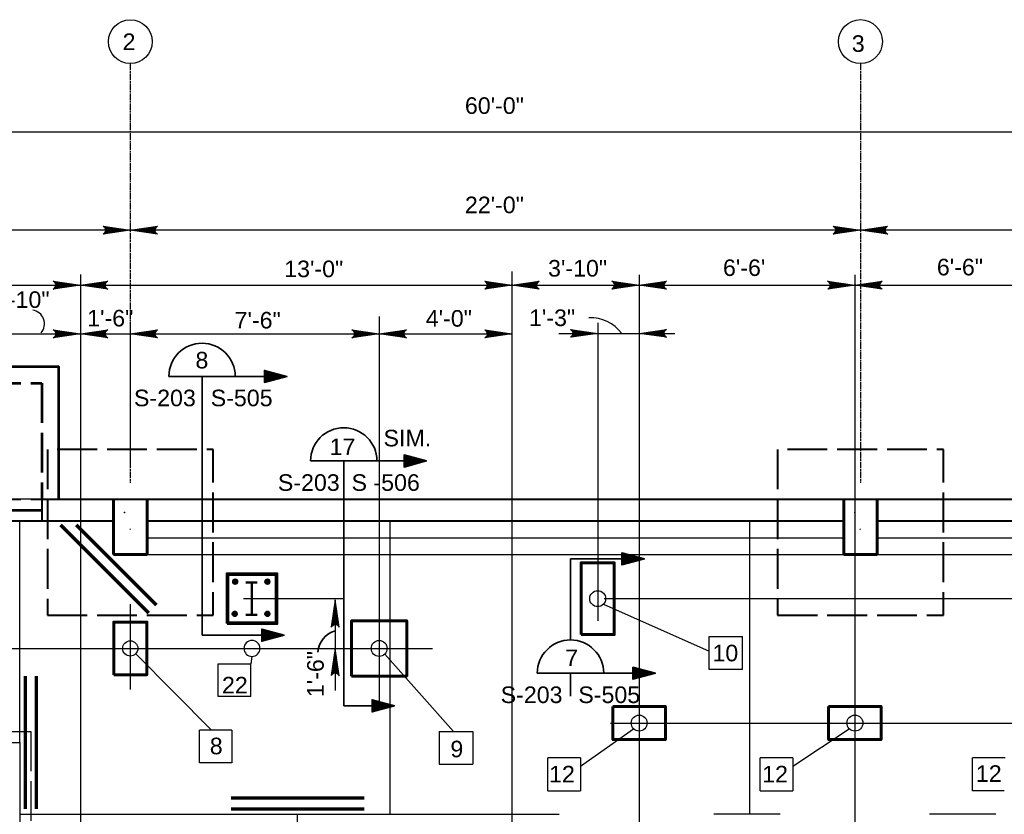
# Model space of a CAD drawing. Extents: x 325 to 1395, y 1811 to 2746.
# Tile 4 of 5: x 738 to 1094, y 2459 to 2746. Entities that reach past the tile are written whole.
import ezdxf

# ---------------------------------------------------------------- set-up
doc = ezdxf.new("R2010")
doc.units = 0
doc.header["$LTSCALE"] = 0.1
doc.header["$MEASUREMENT"] = 0
doc.linetypes.add('ACAD_ISO02W100', pattern=[180, 144, -36])
doc.linetypes.add('ACAD_ISO08W100', pattern=[36, 24, -3, 6, -3])
for name, color, linetype, lineweight in [('40', 7, 'Continuous', 18), ('Level 1', 7, 'Continuous', 18), ('S-Anno-Dims', 33, 'Continuous', 35), ('S-Anno-Symb-Sect', 4, 'Continuous', 35), ('S-Anno-Text', 53, 'Continuous', 35), ('S-Cols-Cntr', 10, 'ACAD_ISO08W100', 25), ('S-Cols-Msc1', 22, 'Continuous', 50), ('S-COLS-PRIM', 2, 'Continuous', 30), ('S-Fndn-Ftng', 4, 'ACAD_ISO02W100', 60), ('S-FNDN-GRBM', 36, 'Continuous', 40), ('S-Fndn-Peds', 4, 'Continuous', 60), ('S-Grid-Iden', 1, 'Continuous', 30), ('S-Join-Cnst', 3, 'Continuous', 30), ('S-Slab-Dran', 25, 'Continuous', 30), ('S-SLAB-RBAR', 1, 'Continuous', 70), ('S-Slab-Stop', 24, 'Continuous', 53), ('S-Sppt-Misc', 3, 'Continuous', 35), ('S-Sppt-Shps', 3, 'Continuous', 35), ('S-WALL-LOAD', 2, 'Continuous', 30)]:
    doc.layers.add(name, color=color, linetype=linetype, lineweight=lineweight)
doc.styles.add('NOTES', font='romans.shx')
doc.styles.add('Style-Arial', font='ARIAL.TTF')
doc.styles.add('Text', font='ARIAL.TTF', dxfattribs={"height": 0.125})

# ---------------------------------------------------------------- blocks, each defined once
blk = doc.blocks.new('LARROW')
at = {"color": 0, "linetype": 'ByBlock', "lineweight": -2, "flags": 128}
blk.add_lwpolyline([(-4.93, 0.71), (0, 0), (-4.92, -0.71), (-4.77, -0.59), (-4.55, -0.38), (-4.44, -0.19), (-4.42, 0), (-4.46, 0.21), (-4.57, 0.41), (-4.79, 0.61), (-4.93, 0.71), (-0.15, 0.01), (-4.76, -0.67), (-4.62, -0.56), (-4.39, -0.34), (-4.32, -0.06), (-4.37, 0.22), (-4.5, 0.41), (-4.67, 0.57), (-4.78, 0.65), (-0.41, 0.01), (-4.56, -0.59), (-4.41, -0.49), (-4.33, -0.37), (-4.25, -0.21), (-4.21, 0.01), (-4.23, 0.19), (-4.32, 0.33), (-4.5, 0.44), (-4.61, 0.58), (-0.71, 0.01), (-4.33, -0.5), (-4.17, -0.3), (-4.12, -0.06), (-4.14, 0.22), (-4.45, 0.51), (-1.05, 0.02), (-4.12, -0.41), (-4.07, -0.26), (-3.98, -0.04), (-4.04, 0.21), (-4.28, 0.43), (-1.36, 0.02), (-4.01, -0.31), (-3.92, -0.14), (-3.88, 0.04), (-4.07, 0.33), (-1.73, 0.02), (-3.85, -0.24), (-3.79, -0.11), (-3.77, 0.04), (-3.92, 0.25), (-2.17, 0.02), (-3.71, -0.15), (-3.67, 0.05), (-3.81, 0.17), (-2.53, 0.02), (-3.61, -0.09), (-3.63, 0.1), (-2.9, 0.02), (-3.57, -0.03), (-3.59, 0.03), (-3.36, 0.03)], dxfattribs=at)
blk = doc.blocks.new('SARROW_59')
at = {"layer": '40', "color": 2, "linetype": 'Continuous', "lineweight": 25, "flags": 128}
blk.add_lwpolyline([(0, 0), (-5.32, 1.42), (-5.32, -1.45), (0, 0), (-5.27, 1.32), (-5.28, -1.35), (-0.24, 0), (-5.17, 1.19), (-5.22, -1.22), (-0.49, 0), (-5.03, 1.03), (-5.09, -1.06), (-0.78, -0.02), (-4.9, 0.89), (-4.93, -0.9), (-1.11, -0.03), (-4.77, 0.73), (-4.84, -0.78), (-1.51, -0.05), (-4.61, 0.56), (-4.69, -0.62), (-1.97, -0.05), (-4.44, 0.36), (-4.56, -0.43), (-2.4, -0.06), (-4.27, 0.18), (-4.41, -0.3), (-2.85, -0.08), (-4.19, 0.02), (-4.28, -0.19), (-3.61, -0.09)], dxfattribs=at)
blk = doc.blocks.new('SARROW_50')
at = {"layer": '40', "color": 2, "linetype": 'Continuous', "lineweight": 25, "flags": 128}
blk.add_lwpolyline([(0, 0), (-5.32, 1.42), (-5.32, -1.45), (0, 0), (-5.27, 1.32), (-5.28, -1.35), (-0.24, 0), (-5.17, 1.19), (-5.22, -1.22), (-0.49, 0), (-5.03, 1.03), (-5.09, -1.06), (-0.78, -0.02), (-4.9, 0.89), (-4.93, -0.9), (-1.11, -0.03), (-4.77, 0.73), (-4.84, -0.78), (-1.51, -0.05), (-4.61, 0.56), (-4.69, -0.62), (-1.97, -0.05), (-4.44, 0.36), (-4.56, -0.43), (-2.4, -0.06), (-4.27, 0.18), (-4.41, -0.3), (-2.85, -0.08), (-4.19, 0.02), (-4.28, -0.19), (-3.61, -0.09)], dxfattribs=at)
blk = doc.blocks.new('W10x19')
at = {"layer": 'S-COLS-PRIM'}
blk.add_line((-195737.04, -508269.98), (-195736.79, -508269.73), dxfattribs=at)
blk.add_point((-195738.93, -508263.87), dxfattribs=at)

msp = doc.modelspace()

# ---------------------------------------------------------------- linework, layer by layer
at = {"layer": 'Level 1', "color": 3, "linetype": 'Continuous', "lineweight": 25}
msp.add_line((1269.9, 2572.75), (549.9, 2572.75), dxfattribs=at)
for centre, radius in [((946.88, 2536.76), 2.89), ((777.88, 2518.76), 2.75), ((867.87, 2518.75), 2.89), ((961.88, 2491.76), 2.89), ((1039.88, 2491.76), 2.89)]:
    msp.add_circle(centre, radius, dxfattribs=at)
at = {"layer": 'Level 1', "color": 3, "linetype": 'Continuous', "lineweight": 25, "extrusion": (0, 0, -1)}
msp.add_circle((-821.88, 2518.76), 2.89, dxfattribs=at)
at = {"layer": 'S-Anno-Dims', "lineweight": 30}
for p, q in [((1269.68, 2705.57), (549.97, 2705.57)), ((777.89, 2670.07), (561.91, 2670.07)), ((1041.89, 2670.07), (777.89, 2670.07)), ((1257.88, 2670.07), (1041.89, 2670.07))]:
    msp.add_line(p, q, dxfattribs=at)
at = {"layer": 'S-Anno-Dims', "lineweight": 25}
for p, q in [((759.88, 2654), (759.88, 2263.45)), ((915.88, 2655.15), (915.88, 2217.54)), ((961.88, 2653.93), (961.88, 2351.54)), ((1039.88, 2653.93), (1039.88, 2351.54)), ((555.89, 2650.18), (759.88, 2650.18)), ((759.88, 2650.18), (915.88, 2650.18)), ((915.88, 2650.18), (961.88, 2650.18)), ((961.88, 2650.18), (1039.88, 2650.18)), ((1039.88, 2650.18), (1117.88, 2650.18)), ((867.87, 2638.78), (867.87, 2497.04)), ((777.88, 2636.84), (777.88, 2585.27)), ((946.88, 2636.49), (946.88, 2528.78)), ((734.07, 2632.53), (741.88, 2632.53)), ((741.88, 2632.53), (759.88, 2632.53)), ((759.88, 2632.53), (777.88, 2632.53)), ((777.88, 2632.53), (867.87, 2632.53)), ((867.87, 2632.53), (915.88, 2632.53)), ((932.86, 2632.72), (946.88, 2632.72)), ((946.88, 2632.72), (961.88, 2632.72)), ((961.88, 2632.72), (974.83, 2632.72)), ((818.82, 2536.77), (855.07, 2536.77)), ((851.94, 2536.33), (851.94, 2518.76)), ((949.23, 2536.76), (1193.37, 2536.76)), ((777.88, 2534.78), (777.88, 2503.9)), ((425.61, 2518.76), (887.13, 2518.76)), ((851.94, 2518.76), (851.94, 2503.57)), ((951.57, 2491.76), (1194.03, 2491.76))]:
    msp.add_line(p, q, dxfattribs=at)
for centre, radius, start, end in [((741.87, 2636.18), 5, 319.1927, 81.7172), ((944.52, 2624.74), 13.62, 35.8454, 93.4684), ((854.36, 2516.78), 8.67, 106.2904, 175.6012)]:
    msp.add_arc(centre, radius, start, end, dxfattribs=at)
at = {"layer": 'S-Anno-Dims'}
msp.add_arc((854.36, 2516.78), 8.67, 106.2904, 175.6012, dxfattribs=at)
at = {"layer": 'S-Anno-Symb-Sect'}
for p, q in [((791.82, 2617.17), (834.52, 2617.17)), ((803.82, 2617.17), (803.82, 2608.91)), ((803.82, 2608.91), (803.82, 2523.53)), ((843.07, 2586.59), (884.97, 2586.59)), ((855.07, 2575.52), (855.07, 2586.59)), ((855.07, 2575.52), (855.07, 2498.01)), ((937.05, 2521.81), (937.05, 2551.16)), ((937.05, 2551.16), (963.75, 2551.16)), ((803.82, 2523.53), (833.52, 2523.53)), ((925.04, 2509.8), (967.74, 2509.8)), ((937.04, 2509.8), (937.04, 2501.54)), ((855.07, 2498.01), (873.41, 2498.01))]:
    msp.add_line(p, q, dxfattribs=at)
at = {"layer": 'S-Anno-Symb-Sect', "flags": 128}
for points in [[(834.52, 2617.17), (826.41, 2619.33), (826.41, 2614.96), (834.52, 2617.17), (826.48, 2619.18), (826.47, 2615.11), (834.16, 2617.16), (826.63, 2618.98), (826.57, 2615.31), (833.77, 2617.16), (826.85, 2618.74), (826.77, 2615.56), (833.33, 2617.14), (827.05, 2618.53), (827.01, 2615.8), (832.82, 2617.13), (827.25, 2618.28), (827.14, 2615.98), (832.22, 2617.1), (827.49, 2618.01), (827.37, 2616.22), (831.51, 2617.1), (827.76, 2617.71), (827.58, 2616.51), (830.86, 2617.08), (828.01, 2617.44), (827.8, 2616.71), (830.17, 2617.04), (828.13, 2617.2), (827.99, 2616.88), (829.02, 2617.02)], [(884.97, 2586.59), (876.86, 2588.75), (876.86, 2584.38), (884.97, 2586.59), (876.94, 2588.6), (876.92, 2584.53), (884.61, 2586.58), (877.09, 2588.4), (877.02, 2584.73), (884.23, 2586.58), (877.31, 2588.16), (877.22, 2584.98), (883.79, 2586.56), (877.5, 2587.95), (877.47, 2585.22), (883.28, 2586.54), (877.71, 2587.7), (877.6, 2585.4), (882.68, 2586.51), (877.94, 2587.43), (877.83, 2585.64), (881.97, 2586.51), (878.21, 2587.13), (878.03, 2585.93), (881.32, 2586.5), (878.46, 2586.86), (878.25, 2586.13), (880.62, 2586.46), (878.58, 2586.62), (878.45, 2586.3), (879.47, 2586.44)], [(963.75, 2551.16), (955.64, 2553.32), (955.64, 2548.95), (963.75, 2551.16), (955.72, 2553.17), (955.7, 2549.1), (963.39, 2551.16), (955.87, 2552.97), (955.8, 2549.3), (963.01, 2551.16), (956.08, 2552.73), (956, 2549.55), (962.56, 2551.13), (956.28, 2552.52), (956.25, 2549.79), (962.05, 2551.12), (956.49, 2552.27), (956.38, 2549.97), (961.45, 2551.09), (956.72, 2552.01), (956.61, 2550.21), (960.75, 2551.09), (956.99, 2551.71), (956.81, 2550.51), (960.1, 2551.07), (957.24, 2551.44), (957.03, 2550.71), (959.4, 2551.04), (957.36, 2551.2), (957.22, 2550.87), (958.25, 2551.02)], [(833.52, 2523.53), (825.41, 2521.37), (825.41, 2525.74), (833.52, 2523.53), (825.49, 2521.52), (825.47, 2525.59), (833.16, 2523.54), (825.64, 2521.72), (825.57, 2525.39), (832.78, 2523.54), (825.85, 2521.96), (825.77, 2525.14), (832.33, 2523.56), (826.05, 2522.17), (826.02, 2524.9), (831.82, 2523.57), (826.26, 2522.42), (826.15, 2524.72), (831.22, 2523.6), (826.49, 2522.68), (826.38, 2524.48), (830.52, 2523.6), (826.76, 2522.98), (826.58, 2524.18), (829.87, 2523.62), (827.01, 2523.25), (826.8, 2523.99), (829.17, 2523.66), (827.13, 2523.49), (826.99, 2523.82), (828.02, 2523.67)], [(967.74, 2509.8), (959.63, 2511.96), (959.63, 2507.59), (967.74, 2509.8), (959.71, 2511.81), (959.69, 2507.74), (967.38, 2509.79), (959.86, 2511.61), (959.79, 2507.94), (967, 2509.79), (960.07, 2511.37), (959.99, 2508.19), (966.55, 2509.77), (960.27, 2511.16), (960.23, 2508.43), (966.04, 2509.76), (960.47, 2510.91), (960.37, 2508.61), (965.44, 2509.73), (960.71, 2510.65), (960.59, 2508.85), (964.73, 2509.73), (960.98, 2510.35), (960.8, 2509.15), (964.09, 2509.71), (961.23, 2510.08), (961.02, 2509.34), (963.39, 2509.67), (961.35, 2509.84), (961.21, 2509.51), (962.24, 2509.66)], [(873.41, 2498.01), (865.3, 2500.17), (865.3, 2495.8), (873.41, 2498.01), (865.38, 2500.02), (865.36, 2495.95), (873.05, 2498), (865.53, 2499.82), (865.46, 2496.15), (872.67, 2498), (865.74, 2499.58), (865.66, 2496.4), (872.22, 2497.98), (865.94, 2499.37), (865.91, 2496.64), (871.71, 2497.97), (866.15, 2499.12), (866.04, 2496.82), (871.11, 2497.94), (866.38, 2498.85), (866.27, 2497.06), (870.41, 2497.94), (866.65, 2498.55), (866.47, 2497.35), (869.76, 2497.92), (866.9, 2498.28), (866.69, 2497.55), (869.06, 2497.88), (867.02, 2498.04), (866.88, 2497.72), (867.91, 2497.86)]]:
    msp.add_lwpolyline(points, dxfattribs=at)
at = {"layer": 'S-Anno-Symb-Sect'}
for centre in [(803.83, 2617.18), (855.07, 2586.59), (937.05, 2509.81)]:
    msp.add_arc(centre, 12, 0, 180, dxfattribs=at)
at = {"layer": 'S-Anno-Text', "lineweight": 25}
for p, q in [((948.93, 2534.72), (987.14, 2517.82)), ((987.14, 2511.12), (987.14, 2523.09)), ((987.14, 2523.09), (999.25, 2523.09)), ((999.25, 2511.12), (999.25, 2523.09)), ((807.23, 2489.16), (779.83, 2516.81)), ((821.88, 2515.87), (821.47, 2513.22)), ((869.91, 2516.7), (894.79, 2488.74)), ((809.62, 2513.22), (821.47, 2513.22)), ((809.62, 2501.32), (809.62, 2513.22)), ((821.47, 2501.32), (821.47, 2513.22)), ((999.25, 2511.12), (987.14, 2511.12)), ((821.47, 2501.32), (809.62, 2501.32)), ((814.61, 2489.16), (802.91, 2489.16)), ((802.91, 2477.32), (802.91, 2489.16)), ((814.61, 2489.16), (814.61, 2477.32)), ((889.59, 2488.74), (889.59, 2476.91)), ((889.59, 2488.74), (901.7, 2488.74)), ((901.7, 2488.74), (901.7, 2476.91)), ((940.64, 2476.14), (959.83, 2489.72)), ((1017.45, 2476.14), (1037.83, 2489.72)), ((940.64, 2479.2), (928.8, 2479.2)), ((928.8, 2467.23), (928.8, 2479.2)), ((940.64, 2479.2), (940.64, 2467.23)), ((1017.45, 2479.2), (1005.62, 2479.2)), ((1005.62, 2467.23), (1005.62, 2479.2)), ((1017.45, 2479.2), (1017.45, 2467.23)), ((1094.27, 2479.2), (1082.43, 2479.2)), ((1082.43, 2467.23), (1082.43, 2479.2)), ((814.61, 2477.32), (802.91, 2477.32)), ((889.59, 2476.91), (901.7, 2476.91)), ((928.8, 2467.23), (940.64, 2467.23)), ((1005.62, 2467.23), (1017.45, 2467.23)), ((1093.84, 2467.23), (1082.43, 2467.23))]:
    msp.add_line(p, q, dxfattribs=at)
at = {"layer": 'S-Cols-Cntr'}
for p, q in [((777.89, 2730.31), (777.89, 2578.62)), ((1041.89, 2730.31), (1041.89, 2578.62))]:
    msp.add_line(p, q, dxfattribs=at)
at = {"layer": 'S-Cols-Msc1'}
for p, q in [((819.68, 2542.6), (823.81, 2542.6)), ((821.88, 2530.91), (821.88, 2542.6)), ((819.68, 2530.91), (823.81, 2530.91))]:
    msp.add_line(p, q, dxfattribs=at)
at = {"layer": 'S-Fndn-Ftng', "linetype": 'ACAD_ISO02W100', "lineweight": 30}
for p, q in [((661.88, 2488.75), (741.9, 2488.75)), ((741.9, 2488.75), (741.9, 1980.75))]:
    msp.add_line(p, q, dxfattribs=at)
at = {"layer": 'S-FNDN-GRBM', "linetype": 'ACAD_ISO02W100'}
msp.add_line((669.9, 2572.75), (745.9, 2572.75), dxfattribs=at)
at = {"layer": 'S-FNDN-GRBM'}
for p, q in [((745.9, 2572.75), (745.9, 2564.72)), ((745.9, 2572.75), (1269.9, 2572.75)), ((771.84, 2564.74), (569.89, 2564.74)), ((1035.84, 2564.74), (783.96, 2564.74)), ((1251.84, 2564.74), (1047.96, 2564.74))]:
    msp.add_line(p, q, dxfattribs=at)
at = {"layer": 'S-FNDN-GRBM', "linetype": 'ACAD_ISO02W100'}
for points in [[(747.9, 2530.74), (807.9, 2530.74), (807.9, 2590.74), (747.9, 2590.74)], [(1011.9, 2530.74), (1071.9, 2530.74), (1071.9, 2590.74), (1011.9, 2590.74)]]:
    msp.add_3dface(points, dxfattribs=at)
at = {"layer": 'S-Fndn-Peds'}
for p, q in [((771.84, 2572.75), (771.84, 2552.74)), ((783.96, 2572.75), (783.96, 2552.74)), ((1035.84, 2572.75), (1035.84, 2552.74)), ((1047.96, 2572.75), (1047.96, 2552.74)), ((783.96, 2552.74), (771.84, 2552.74)), ((1047.96, 2552.74), (1035.84, 2552.74))]:
    msp.add_line(p, q, dxfattribs=at)
for points in [[(940.88, 2523.76), (952.88, 2523.76), (952.88, 2549.76), (940.88, 2549.76)], [(812.88, 2527.76), (830.88, 2527.76), (830.88, 2545.76), (812.88, 2545.76)], [(771.88, 2509.26), (783.88, 2509.26), (783.88, 2528.26), (771.88, 2528.26)], [(857.87, 2508.75), (877.87, 2508.75), (877.87, 2528.75), (857.87, 2528.75)], [(952.38, 2497.76), (971.38, 2497.76), (971.38, 2485.76), (952.38, 2485.76)], [(1030.38, 2497.76), (1049.38, 2497.76), (1049.38, 2485.76), (1030.38, 2485.76)]]:
    msp.add_3dface(points, dxfattribs=at)
at = {"layer": 'S-Grid-Iden'}
for centre, radius in [((777.89, 2738.26), 7.94), ((1041.89, 2738.26), 7.95)]:
    msp.add_circle(centre, radius, dxfattribs=at)
at = {"layer": 'S-Join-Cnst'}
for p, q in [((737.9, 2484.75), (737.9, 2564.75)), ((871.89, 2458.75), (871.89, 2564.75)), ((1001.88, 2458.75), (1001.88, 2564.75)), ((737.9, 2458.75), (932.9, 2458.75)), ((838.4, 2368.75), (838.4, 2458.75)), ((1012.9, 2458.75), (988.9, 2458.75)), ((1090.9, 2458.75), (1066.9, 2458.75))]:
    msp.add_line(p, q, dxfattribs=at)
at = {"layer": 'S-Slab-Dran'}
for p, q in [((783.96, 2558.74), (1035.84, 2558.74)), ((1047.96, 2558.74), (1251.84, 2558.74)), ((783.96, 2552.74), (1035.84, 2552.74)), ((1047.96, 2552.74), (1251.84, 2552.74))]:
    msp.add_line(p, q, dxfattribs=at)
at = {"layer": 'S-SLAB-RBAR'}
for p, q in [((784.56, 2531.53), (752.76, 2563.33)), ((787.39, 2534.36), (758.42, 2563.33)), ((739.9, 2508.75), (739.9, 2460.75)), ((743.9, 2508.75), (743.9, 2460.75)), ((814.4, 2464.75), (862.4, 2464.75)), ((814.4, 2460.75), (862.4, 2460.75))]:
    msp.add_line(p, q, dxfattribs=at)
at = {"layer": 'S-Slab-Stop'}
msp.add_line((669.9, 2568.74), (745.9, 2568.74), dxfattribs=at)
at = {"layer": 'S-Slab-Stop', "flags": 128}
msp.add_lwpolyline([(663.9, 2572.75), (663.9, 2620.75), (751.9, 2620.75), (751.9, 2572.75)], dxfattribs=at)
at = {"layer": 'S-Slab-Stop', "linetype": 'ACAD_ISO02W100'}
msp.add_lwpolyline([(669.9, 2572.75), (669.9, 2614.75), (745.9, 2614.75), (745.9, 2572.75)], dxfattribs=at)
at = {"layer": 'S-Sppt-Misc'}
for centre, radius in [((815.79, 2542.9), 0.881), ((815.79, 2542.9), 0.853), ((815.79, 2542.9), 0.833), ((815.79, 2542.9), 0.799), ((815.79, 2542.9), 0.749), ((815.79, 2542.9), 0.715), ((815.79, 2542.9), 0.659), ((815.79, 2542.9), 0.621), ((815.79, 2542.9), 0.572), ((815.79, 2542.9), 0.55), ((815.79, 2542.9), 0.504), ((815.79, 2542.9), 0.484), ((815.79, 2542.9), 0.44), ((815.79, 2542.9), 0.387), ((815.79, 2542.9), 0.341), ((815.79, 2542.9), 0.302), ((815.79, 2542.9), 0.275), ((815.79, 2542.9), 0.211), ((815.79, 2542.9), 0.174), ((815.79, 2542.9), 0.11), ((815.79, 2542.9), 0.0543), ((827.46, 2542.9), 0.881), ((827.46, 2542.9), 0.853), ((827.46, 2542.9), 0.833), ((827.46, 2542.9), 0.799), ((827.46, 2542.9), 0.749), ((827.46, 2542.9), 0.715), ((827.46, 2542.9), 0.659), ((827.46, 2542.9), 0.621), ((827.46, 2542.9), 0.572), ((827.46, 2542.9), 0.55), ((827.46, 2542.9), 0.504), ((827.46, 2542.9), 0.484), ((827.46, 2542.9), 0.44), ((827.46, 2542.9), 0.387), ((827.46, 2542.9), 0.341), ((827.46, 2542.9), 0.302), ((827.46, 2542.9), 0.275), ((827.46, 2542.9), 0.211), ((827.46, 2542.9), 0.174), ((827.46, 2542.9), 0.11), ((827.46, 2542.9), 0.0543), ((815.65, 2531.27), 0.881), ((815.65, 2531.27), 0.853), ((815.65, 2531.27), 0.833), ((815.65, 2531.27), 0.799), ((815.65, 2531.27), 0.749), ((815.65, 2531.27), 0.715), ((815.65, 2531.27), 0.659), ((815.65, 2531.27), 0.621), ((815.65, 2531.27), 0.572), ((815.65, 2531.27), 0.55), ((815.65, 2531.27), 0.504), ((815.65, 2531.27), 0.484), ((815.65, 2531.27), 0.44), ((815.65, 2531.27), 0.387), ((815.65, 2531.27), 0.341), ((815.65, 2531.27), 0.302), ((815.65, 2531.27), 0.275), ((815.65, 2531.27), 0.211), ((815.65, 2531.27), 0.174), ((815.65, 2531.27), 0.11), ((815.65, 2531.27), 0.0543), ((827.46, 2531.27), 0.881), ((827.46, 2531.27), 0.853), ((827.46, 2531.27), 0.833), ((827.46, 2531.27), 0.799), ((827.46, 2531.27), 0.749), ((827.46, 2531.27), 0.715), ((827.46, 2531.27), 0.659), ((827.46, 2531.27), 0.621), ((827.46, 2531.27), 0.572), ((827.46, 2531.27), 0.55), ((827.46, 2531.27), 0.504), ((827.46, 2531.27), 0.484), ((827.46, 2531.27), 0.44), ((827.46, 2531.27), 0.387), ((827.46, 2531.27), 0.341), ((827.46, 2531.27), 0.302), ((827.46, 2531.27), 0.275), ((827.46, 2531.27), 0.211), ((827.46, 2531.27), 0.174), ((827.46, 2531.27), 0.11), ((827.46, 2531.27), 0.0543)]:
    msp.add_circle(centre, radius, dxfattribs=at)
at = {"layer": 'S-Sppt-Shps'}
msp.add_3dface([(813.38, 2528.26), (830.38, 2528.26), (830.38, 2545.26), (813.38, 2545.26)], dxfattribs=at)
at = {"layer": 'S-WALL-LOAD'}
for p, q in [((657.88, 2484.75), (737.9, 2484.75)), ((737.9, 2484.75), (737.9, 1980.75))]:
    msp.add_line(p, q, dxfattribs=at)

# ---------------------------------------------------------------- block references
at = {"layer": 'S-Anno-Dims', "lineweight": 30, "xscale": 2, "yscale": 2, "zscale": 2}
for p in [(777.89, 2670.07), (1041.89, 2670.07)]:
    msp.add_blockref('LARROW', p, dxfattribs=at)
at = {"layer": 'S-Anno-Dims', "lineweight": 30, "xscale": 2, "yscale": 2, "zscale": 2, "rotation": 180}
for p in [(777.89, 2670.07), (1041.89, 2670.07)]:
    msp.add_blockref('LARROW', p, dxfattribs=at)
at = {"layer": 'S-Anno-Dims', "lineweight": 25, "xscale": 2, "yscale": 2, "zscale": 2}
for p in [(759.88, 2650.18), (915.88, 2650.18), (961.88, 2650.18), (1039.88, 2650.18), (759.88, 2632.53), (867.87, 2632.53), (915.88, 2632.53), (946.88, 2632.72)]:
    msp.add_blockref('LARROW', p, dxfattribs=at)
at = {"layer": 'S-Anno-Dims', "lineweight": 25, "xscale": 2, "zscale": 2}
for p, yscale, rotation in [((759.88, 2650.18), 2, 180), ((915.88, 2650.18), 2, 180), ((961.88, 2650.18), 2, 180), ((1039.88, 2650.18), 2, 180), ((759.88, 2632.53), 2, 180), ((777.88, 2632.53), 2, 180), ((867.87, 2632.53), 2, 180), ((961.88, 2632.72), 2, 180), ((851.94, 2536.33), -2, 90.00000000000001), ((851.94, 2518.76), -2, 90.00000000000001)]:
    msp.add_blockref('LARROW', p, dxfattribs=dict(at, yscale=yscale, rotation=rotation))
at = {"layer": 'S-Anno-Symb-Sect', "xscale": 1.524, "yscale": 1.524, "zscale": 1.524}
for name, p in [('SARROW_59', (963.75, 2551.16)), ('SARROW_50', (873.41, 2498.01))]:
    msp.add_blockref(name, p, dxfattribs=at)
at = {"layer": 'S-COLS-PRIM'}
for p in [(196514.75, 510831.74), (196778.75, 510831.74)]:
    msp.add_blockref('W10x19', p, dxfattribs=at)

# ---------------------------------------------------------------- texts
at = {"layer": 'S-Anno-Dims', "char_height": 6, "attachment_point": 1}
for s, insert, line_spacing_factor, style in [('\\fArial|b0|i0|c0|p39;60\'-0"', (898.87, 2718.12), 0.746425, 'NOTES'), ('\\fArial|b0|i0|c0|p39;22\'-0"', (898.87, 2682.2), 0.746425, 'NOTES'), ('3\'-10"', (928.94, 2659.28), 0.73751, 'Style-Arial'), ("6'-6'", (992.18, 2659.49), 0.73751, 'Style-Arial'), ('6\'-6"', (1069.52, 2659.71), 0.73751, 'Style-Arial'), ('13\'-0"', (833.54, 2659.06), 0.73751, 'Style-Arial'), ('1\'-10"', (727.36, 2647.93), 0.743439, 'Style-Arial'), ('1\'-3"', (922.05, 2641.37), 0.740469, 'Style-Arial'), ('1\'-6"', (762.3, 2641.23), 0.73751, 'Style-Arial'), ('7\'-6"', (815.61, 2640.5), 0.73751, 'Style-Arial'), ('4\'-0"', (884.73, 2641.15), 0.73751, 'Style-Arial')]:
    msp.add_mtext(s, dxfattribs=dict(at, insert=insert, line_spacing_factor=line_spacing_factor, style=style))
at = {"layer": 'S-Anno-Dims', "insert": (847.91, 2501.14), "char_height": 6, "attachment_point": 7, "rotation": 90, "line_spacing_factor": 0.740469, "style": 'Style-Arial'}
msp.add_mtext('1\'-6"', dxfattribs=at)
at = {"layer": 'S-Anno-Symb-Sect', "char_height": 6, "attachment_point": 1, "style": 'NOTES'}
for s, insert, line_spacing_factor in [('\\fArial|b0|i0|c0|p39;8', (801.45, 2626.04), 0.728704), ('\\fArial|b0|i0|c0|p39;S-203', (779.21, 2612.36), 0.731627), ('\\fArial|b0|i0|c0|p39;S-505', (806.97, 2612.36), 0.731627), ('\\fArial|b0|i0|c0|p39;SIM.', (869.45, 2597.84), 0.73751), ('\\fArial|b0|i0|c0|p39;17', (849.96, 2594.68), 0.73751), ('\\fArial|b0|i0|c0|p39;S-203', (831.24, 2581.76), 0.740469), ('\\fArial|b0|i0|c0|p39;S -506', (857.89, 2581.76), 0.740469), ('\\fArial|b0|i0|c0|p39;7', (935.16, 2518.36), 0.728704), ('\\fArial|b0|i0|c0|p39;S-203', (911.8, 2504.99), 0.731627), ('\\fArial|b0|i0|c0|p39;S-505', (939.88, 2504.99), 0.731627)]:
    msp.add_mtext(s, dxfattribs=dict(at, insert=insert, line_spacing_factor=line_spacing_factor))
at = {"layer": 'S-Anno-Text', "lineweight": 25, "char_height": 6, "style": 'Text'}
for s, insert, attachment_point, line_spacing_factor in [('10', (988.37, 2520.09), 1, 0.73751), ('22', (811.03, 2502.47), 7, 0.740469), ('8', (806.63, 2486.46), 1, 0.73751), ('9', (893.62, 2485.38), 1, 0.73751), ('12', (929.3, 2476.28), 1, 0.734563), ('12', (1006.35, 2476.28), 1, 0.73751), ('12', (1083.63, 2476.49), 1, 0.73751)]:
    msp.add_mtext(s, dxfattribs=dict(at, insert=insert, attachment_point=attachment_point, line_spacing_factor=line_spacing_factor))
at = {"layer": 'S-Grid-Iden', "char_height": 6, "attachment_point": 1, "line_spacing_factor": 0.734566, "style": 'Text'}
for s, insert in [('2', (775.1, 2741.22)), ('3', (1038.76, 2740.57))]:
    msp.add_mtext(s, dxfattribs=dict(at, insert=insert))

doc.saveas('drawing.dxf')
